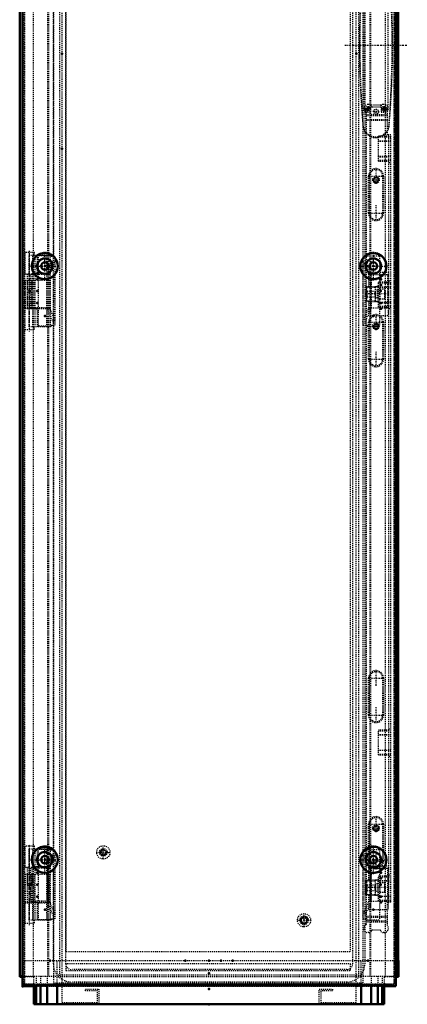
# Model space of a CAD drawing. Header units: millimetres. Extents: x -4 to 3283, y -42 to 4073.
# Tile 5 of 10: x 2875 to 3283, y 929 to 1965. Entities that reach past the tile are written whole.
import ezdxf

# ---------------------------------------------------------------- set-up
doc = ezdxf.new("R2010")
doc.units = ezdxf.units.MM
doc.linetypes.add('Center', pattern=[1.5, 0.45, -0.5, 0.05, -0.5])
doc.linetypes.add('Dashed', pattern=[2, 1, -1])
for name, color, linetype, lineweight in [('2d ConnectionPoints', 7, 'Continuous', 50), ('AM_0', 7, 'Continuous', 50), ('AM_5', 3, 'Continuous', 25), ('AM_7', 7, 'Center', 25), ('AM_9', 6, 'Dashed', 25)]:
    doc.layers.add(name, color=color, linetype=linetype, lineweight=lineweight)

# ---------------------------------------------------------------- blocks, each defined once
blk = doc.blocks.new('75_LSSD2000_0__Espagnolette_Bottom_0_in_MCS20048R5_0__1300')
at = {"layer": 'AM_7'}
for p, q in [((3250.3, 1792.4), (3250.3, 1809)), ((3241.9, 1800.7), (3258.6, 1800.7)), ((3250.3, 1753.4), (3250.3, 1770)), ((3241.9, 1761.7), (3258.6, 1761.7)), ((3250.3, 1638.6), (3250.3, 1655.2)), ((3241.9, 1646.9), (3258.6, 1646.9)), ((3241.9, 1607.9), (3258.6, 1607.9)), ((3250.3, 1599.6), (3250.3, 1616.2)), ((3250.3, 1263.8), (3250.3, 1280.4)), ((3241.9, 1272.1), (3258.6, 1272.1)), ((3250.3, 1224.8), (3250.3, 1241.4)), ((3241.9, 1233.1), (3258.6, 1233.1)), ((3250.3, 1110), (3250.3, 1126.6)), ((3241.9, 1118.3), (3258.6, 1118.3)), ((3241.9, 1079.3), (3258.6, 1079.3)), ((3250.3, 1071), (3250.3, 1087.6))]:
    blk.add_line(p, q, dxfattribs=at)
at = {"layer": 'AM_9'}
for p, q in [((3239.8, 1867.6), (3239.8, 1012.7)), ((3242.8, 1876.1), (3241.8, 1876.1)), ((3254.8, 1873.1), (3245.8, 1873.1)), ((3258.8, 1876.1), (3257.8, 1876.1)), ((3262.3, 1844.1), (3262.3, 1868.8)), ((3262.3, 1865.1), (3239.8, 1865.1)), ((3262.3, 1864.3), (3239.8, 1864.3)), ((3262.3, 1860.1), (3239.8, 1860.1)), ((3262.3, 1859.2), (3239.8, 1859.2)), ((3263.8, 1842.7), (3252.8, 1842.7)), ((3252.8, 1816.5), (3252.8, 1842.7)), ((3252.8, 1842), (3265.8, 1842)), ((3252.8, 1837.8), (3263.8, 1837.8)), ((3252.8, 1837.6), (3265.8, 1837.6)), ((3265.8, 1844.1), (3262.3, 1844.1)), ((3263.8, 1036.1), (3263.8, 1844.1)), ((3265.8, 1036.1), (3265.8, 1844.1)), ((3252.8, 1821.6), (3265.8, 1821.6)), ((3252.8, 1821.1), (3263.8, 1821.1)), ((3252.8, 1817.3), (3265.8, 1817.3)), ((3252.8, 1816.5), (3263.8, 1816.5)), ((3263.8, 1815.1), (3265.8, 1815.1)), ((3242.3, 1761.7), (3242.3, 1800.7)), ((3243.3, 1800.7), (3242.3, 1800.7)), ((3243.3, 1761.7), (3243.3, 1800.7)), ((3257.2, 1800.7), (3257.2, 1761.7)), ((3257.2, 1800.7), (3258.2, 1800.7)), ((3258.2, 1800.7), (3258.2, 1761.7)), ((3243.3, 1761.7), (3242.3, 1761.7)), ((3257.2, 1761.7), (3258.2, 1761.7)), ((3263.8, 1690.4), (3265.8, 1690.4)), ((3263.8, 1689), (3252.8, 1689)), ((3252.8, 1662.8), (3252.8, 1689)), ((3252.8, 1688.3), (3265.8, 1688.3)), ((3252.8, 1684.1), (3263.8, 1684.1)), ((3252.8, 1683.9), (3265.8, 1683.9)), ((3252.8, 1667.9), (3265.8, 1667.9)), ((3252.8, 1667.4), (3263.8, 1667.4)), ((3252.8, 1663.6), (3265.8, 1663.6)), ((3252.8, 1662.8), (3263.8, 1662.8)), ((3263.8, 1661.4), (3265.8, 1661.4)), ((3242.3, 1607.9), (3242.3, 1646.9)), ((3243.3, 1646.9), (3242.3, 1646.9)), ((3243.3, 1607.9), (3243.3, 1646.9)), ((3257.2, 1646.9), (3258.2, 1646.9)), ((3257.2, 1646.9), (3257.2, 1607.9)), ((3258.2, 1646.9), (3258.2, 1607.9)), ((3243.3, 1607.9), (3242.3, 1607.9)), ((3257.2, 1607.9), (3258.2, 1607.9)), ((3242.3, 1233.1), (3242.3, 1272.1)), ((3243.3, 1272.1), (3242.3, 1272.1)), ((3243.3, 1233.1), (3243.3, 1272.1)), ((3257.2, 1272.1), (3257.2, 1233.1)), ((3257.2, 1272.1), (3258.2, 1272.1)), ((3258.2, 1272.1), (3258.2, 1233.1)), ((3243.3, 1233.1), (3242.3, 1233.1)), ((3257.2, 1233.1), (3258.2, 1233.1)), ((3263.8, 1217.4), (3252.8, 1217.4)), ((3252.8, 1191.3), (3252.8, 1217.4)), ((3252.8, 1216.7), (3265.8, 1216.7)), ((3263.8, 1218.8), (3265.8, 1218.8)), ((3252.8, 1212.8), (3263.8, 1212.8)), ((3252.8, 1212.3), (3265.8, 1212.3)), ((3252.8, 1196.3), (3265.8, 1196.3)), ((3252.8, 1196.1), (3263.8, 1196.1)), ((3252.8, 1192), (3265.8, 1192)), ((3252.8, 1191.3), (3263.8, 1191.3)), ((3263.8, 1189.8), (3265.8, 1189.8)), ((3242.3, 1079.3), (3242.3, 1118.3)), ((3243.3, 1118.3), (3242.3, 1118.3)), ((3243.3, 1079.3), (3243.3, 1118.3)), ((3257.2, 1118.3), (3257.2, 1079.3)), ((3257.2, 1118.3), (3258.2, 1118.3)), ((3258.2, 1118.3), (3258.2, 1079.3)), ((3243.3, 1079.3), (3242.3, 1079.3)), ((3257.2, 1079.3), (3258.2, 1079.3)), ((3252.8, 1037.6), (3252.8, 1063.7)), ((3263.8, 1063.7), (3252.8, 1063.7)), ((3252.8, 1063), (3265.8, 1063)), ((3252.8, 1059.1), (3263.8, 1059.1)), ((3252.8, 1058.6), (3265.8, 1058.6)), ((3263.8, 1065.1), (3265.8, 1065.1)), ((3252.8, 1042.6), (3265.8, 1042.6)), ((3252.8, 1042.4), (3263.8, 1042.4)), ((3252.8, 1038.3), (3265.8, 1038.3)), ((3252.8, 1037.6), (3263.8, 1037.6)), ((3262.3, 1011.5), (3262.3, 1036.1)), ((3265.8, 1036.1), (3262.3, 1036.1)), ((3262.3, 1021), (3239.8, 1021)), ((3262.3, 1020.2), (3239.8, 1020.2)), ((3262.3, 1016), (3239.8, 1016)), ((3262.3, 1015.1), (3239.8, 1015.1)), ((3245.8, 1007.1), (3254.8, 1007.1)), ((3242.8, 1004.1), (3241.8, 1004.1)), ((3258.8, 1004.1), (3257.8, 1004.1))]:
    blk.add_line(p, q, dxfattribs=at)
for centre, radius, start, end in [((3241.8, 1871.6), 4.5, 90, 243.6122), ((3242.8, 1873.1), 3, 0, 90), ((3257.8, 1873.1), 3, 90, 180), ((3258.8, 1871.6), 4.5, 321.0576, 90), ((3250.3, 1800.7), 7.91, 0, 180), ((3250.3, 1800.7), 6.91, 0, 180), ((3250.3, 1761.7), 7.91, 180, 0), ((3250.3, 1761.7), 6.91, 180, 0), ((3250.3, 1646.9), 7.91, 0, 180), ((3250.3, 1646.9), 6.91, 0, 180), ((3250.3, 1607.9), 7.91, 180, 360), ((3250.3, 1607.9), 6.91, 180, 360), ((3250.3, 1272.1), 7.91, 0, 180), ((3250.3, 1272.1), 6.91, 0, 180), ((3250.3, 1233.1), 7.91, 180, 360), ((3250.3, 1233.1), 6.91, 180, 360), ((3250.3, 1118.3), 7.91, 360, 180), ((3250.3, 1118.3), 6.91, 360, 180), ((3250.3, 1079.3), 7.91, 180, 360), ((3250.3, 1079.3), 6.91, 180, 360), ((3241.8, 1008.6), 4.5, 116.3878, 270), ((3242.8, 1007.1), 3, 270, 360), ((3257.8, 1007.1), 3, 180, 270), ((3258.8, 1008.6), 4.5, 270, 38.9424)]:
    blk.add_arc(centre, radius, start, end, dxfattribs=at)
blk = doc.blocks.new('77_LSSDXXXX_0__Lock_0_in_MCS20048R5_0__1300')
at = {"layer": 'AM_7'}
for p, q in [((3239.1, 2005.6), (3244.4, 2005.6)), ((3241.8, 2003), (3241.8, 2008.2)), ((3256.1, 2005.6), (3261.4, 2005.6)), ((3258.8, 2003), (3258.8, 2008.2)), ((3217.3, 1938.6), (3283.3, 1938.6)), ((3239.1, 1871.6), (3244.4, 1871.6)), ((3241.8, 1869), (3241.8, 1874.2)), ((3256.1, 1871.6), (3261.4, 1871.6)), ((3258.8, 1869), (3258.8, 1874.2))]:
    blk.add_line(p, q, dxfattribs=at)
at = {"layer": 'AM_9'}
for p, q in [((3236.5, 2018.1), (3237, 2024.5)), ((3237, 2024.5), (3236.6, 2024.6)), ((3263.5, 2024.5), (3264, 2024.6)), ((3237, 1852.7), (3236.5, 1859.3)), ((3237, 1852.7), (3236.6, 1852.7)), ((3263.5, 1852.7), (3264, 1852.7))]:
    blk.add_line(p, q, dxfattribs=at)
for points in [[(3237, 2024.5), (3237.5, 2026.3), (3238.1, 2028), (3240.2, 2031.1), (3241.8, 2032.5), (3243.5, 2033.7), (3245.6, 2034.7), (3247.9, 2035.3), (3250.1, 2035.5), (3252.3, 2035.4), (3254.3, 2034.9), (3256.3, 2034.1), (3258.1, 2033), (3259.7, 2031.7), (3261.2, 2030), (3262.4, 2027.9), (3263.1, 2026.3), (3263.5, 2024.5)], [(3263.5, 2024.5), (3264.9, 2005.2), (3265.9, 1985.7), (3266.5, 1969.2), (3266.9, 1952.6), (3267, 1936), (3266.8, 1919.4), (3266.3, 1902.8), (3265.6, 1886.1), (3264.7, 1869.4), (3263.5, 1852.7)], [(3236.5, 1859.3), (3235.7, 1872.1), (3234.6, 1891.6), (3234, 1908.1), (3233.7, 1924.6), (3233.6, 1941.2), (3233.7, 1957.8), (3234.2, 1974.4), (3234.9, 1991.1), (3235.8, 2007.9), (3236.5, 2018.1)], [(3263.5, 1852.7), (3263.1, 1851), (3262.4, 1849.2), (3260.3, 1846.2), (3258.7, 1844.7), (3257, 1843.5), (3254.9, 1842.5), (3252.6, 1841.9), (3250.5, 1841.7), (3248.2, 1841.9), (3246.2, 1842.3), (3244.2, 1843.1), (3242.4, 1844.2), (3240.8, 1845.6), (3239.3, 1847.3), (3238.1, 1849.3), (3237.5, 1851), (3237, 1852.7)]]:
    blk.add_lwpolyline(points, dxfattribs=at)
for centre, radius in [((3241.8, 2005.6), 2.5), ((3241.8, 2005.6), 2), ((3258.8, 2005.6), 2.5), ((3258.8, 2005.6), 2), ((3241.8, 1871.6), 2.5), ((3241.8, 1871.6), 2), ((3258.8, 1871.6), 2.5), ((3258.8, 1871.6), 2)]:
    blk.add_circle(centre, radius, dxfattribs=at)
for centre, radius, start, end in [((3250.3, 2022.2), 13.9, 9.7143, 170.2857), ((4206.8, 1938.6), 974, 174.9377, 185.0623), ((2293.8, 1938.6), 974, 354.9377, 5.0623), ((3250.3, 1855), 13.9, 189.7143, 350.2857)]:
    blk.add_arc(centre, radius, start, end, dxfattribs=at)
blk = doc.blocks.new('78_DN2004R5_0__Plain_door_0_in_MCS20048R5_0__1300')
at = {"layer": 'AM_0'}
for p, q in [((3271.1, 957.6), (3271.1, 947.6)), ((2878.1, 948.6), (2878.1, 947.6)), ((2878.1, 947.6), (2890, 947.6)), ((3259, 947.6), (3271.1, 947.6))]:
    blk.add_line(p, q, dxfattribs=at)
at = {"layer": 'AM_5'}
for centre, radius in [((3250.3, 1796.6), 2.39), ((3250.3, 1642.6), 2.39), ((3250.3, 1114.1), 2.39), ((2963.1, 1088.6), 3.23)]:
    blk.add_arc(centre, radius, 75, 15, dxfattribs=at)
at = {"layer": 'AM_7'}
for p, q in [((3247.5, 1868.6), (3253, 1868.6)), ((3250.3, 1865.9), (3250.3, 1871.4)), ((3246.6, 1796.6), (3253.9, 1796.6)), ((3246.6, 1642.6), (3253.9, 1642.6)), ((3246.6, 1114.1), (3253.9, 1114.1)), ((2955.7, 1088.6), (2970.4, 1088.6)), ((2963.1, 1081.3), (2963.1, 1096))]:
    blk.add_line(p, q, dxfattribs=at)
at = {"layer": 'AM_9'}
for p, q in [((2878.1, 2929.6), (2878.1, 948.6)), ((2880.1, 2927.6), (2880.1, 949.6)), ((3236.6, 951.1), (3236.6, 2926.1)), ((3269.1, 2927.6), (3269.1, 949.6)), ((3271.1, 2910.1), (3271.1, 957.6)), ((2923.6, 2893.1), (2923.6, 984.1)), ((3223.6, 984.1), (3223.6, 2893.1)), ((2910.6, 2219.5), (2910.6, 1717.2)), ((3237.5, 2003.9), (3237.5, 1873.4)), ((3263, 1873.4), (3263, 2003.9)), ((3237.5, 1873.4), (3239.5, 1867.9)), ((3239.5, 1867.9), (3244.8, 1867.9)), ((3244.8, 1867.9), (3244.8, 1875.6)), ((3244.8, 1875.6), (3255.8, 1875.6)), ((3255.8, 1875.6), (3255.8, 1867.9)), ((3255.8, 1867.9), (3261, 1867.9)), ((3261, 1867.9), (3263, 1873.4)), ((2880.9, 1691.1), (2880.9, 1661.1)), ((2880.9, 1691.1), (2906, 1691.1)), ((2882.9, 1691.1), (2882.9, 1661.1)), ((2886.9, 1691.1), (2886.9, 1661.1)), ((2888, 1691.1), (2888, 1661.1)), ((2888, 1691.1), (2888, 1661.1)), ((2890, 1691.1), (2890, 1661.1)), ((2906, 1691.1), (2906, 1661.1)), ((2910.6, 1694.5), (2910.6, 1092.2)), ((2880.9, 1661.1), (2890.2, 1661.1)), ((2891.6, 1661.1), (2895.5, 1661.1)), ((2910.6, 1069.5), (2910.6, 951.1)), ((2880.9, 1065.6), (2880.9, 1035.6)), ((2880.9, 1065.6), (2906, 1065.6)), ((2882.9, 1065.6), (2882.9, 1035.6)), ((2886.9, 1065.6), (2886.9, 1035.6)), ((2888, 1065.6), (2888, 1035.6)), ((2888, 1065.6), (2888, 1035.6)), ((2890, 1065.6), (2890, 1035.6)), ((2906, 1065.6), (2906, 1035.6)), ((2880.9, 1035.6), (2906, 1035.6)), ((2923.6, 984.1), (3223.6, 984.1)), ((2923.6, 971.1), (2923.6, 964.1)), ((3223.6, 971.1), (2923.6, 971.1)), ((3223.6, 964.1), (3223.6, 971.1)), ((2923.6, 964.1), (3223.6, 964.1)), ((3269.1, 949.6), (2880.1, 949.6)), ((2890, 947.6), (3259, 947.6)), ((2910.6, 951.1), (3236.6, 951.1))]:
    blk.add_line(p, q, dxfattribs=at)
for centre, radius in [((3250.3, 1868.6), 2.6), ((3250.3, 1796.6), 3.5), ((3250.3, 1796.6), 3), ((3250.3, 1796.6), 2.39), ((3250.3, 1642.6), 3.5), ((3250.3, 1642.6), 3), ((3250.3, 1642.6), 2.39), ((3250.3, 1114.1), 3.5), ((3250.3, 1114.1), 3), ((3250.3, 1114.1), 2.39), ((2963.1, 1088.6), 7), ((2963.1, 1088.6), 4), ((2963.1, 1088.6), 3.05), ((2963.1, 1088.6), 2.35)]:
    blk.add_circle(centre, radius, dxfattribs=at)
blk = doc.blocks.new('79_DNMK01_0__Hinge_1_0_in_MCS20048R5_0__1300')
at = {"layer": 'AM_7'}
blk.add_line((2885.5, 1012.1), (2885.5, 1097.1), dxfattribs=at)
at = {"layer": 'AM_9'}
for p, q in [((2890.5, 1095.1), (2880.5, 1095.1)), ((2880.5, 1095.1), (2880.5, 1072.6)), ((2885, 1017.1), (2885, 1092.1)), ((2907.6, 1092.1), (2885, 1092.1)), ((2885.5, 1072.6), (2885.5, 1092.1)), ((2888.7, 1072.6), (2888.7, 1092.1)), ((2890.5, 1092.1), (2890.5, 1095.1)), ((2891.4, 1017.1), (2891.4, 1092.1)), ((2893.8, 1073.4), (2893.8, 1092.1)), ((2903.6, 1017.1), (2903.6, 1092.1)), ((2907.6, 1017.1), (2907.6, 1092.1)), ((2890.2, 1072.6), (2880.5, 1072.6)), ((2883, 1072.6), (2883, 1055.6)), ((2888, 1055.6), (2888, 1072.6)), ((2890.2, 1072.6), (2890.2, 1073.1)), ((2891.6, 1073.1), (2890.2, 1073.1)), ((2907.6, 1073.1), (2895.5, 1073.1)), ((2903.6, 1072.1), (2907.6, 1072.1)), ((2888, 1055.6), (2883, 1055.6)), ((2883, 1053.6), (2883, 1036.6)), ((2883, 1053.6), (2888, 1053.6)), ((2888, 1036.6), (2888, 1053.6)), ((2903.6, 1037.1), (2907.6, 1037.1)), ((2880.5, 1036.6), (2880.5, 1014.1)), ((2880.5, 1036.6), (2890.2, 1036.6)), ((2885.5, 1017.1), (2885.5, 1036.6)), ((2888.7, 1017.1), (2888.7, 1036.6)), ((2890.2, 1036.1), (2890.2, 1036.6)), ((2890.2, 1036.1), (2891.6, 1036.1)), ((2893.8, 1017.1), (2893.8, 1035.8)), ((2895.5, 1036.1), (2907.6, 1036.1)), ((2907.6, 1017.1), (2885, 1017.1)), ((2890.5, 1014.1), (2890.5, 1017.1)), ((2880.5, 1014.1), (2890.5, 1014.1))]:
    blk.add_line(p, q, dxfattribs=at)
for points in [[(2893.8, 1073.4), (2893.3, 1073.4), (2892.7, 1073.4), (2892.2, 1073.3), (2891.7, 1073.1), (2891.6, 1073.1)], [(2891.6, 1036.1), (2892.2, 1036), (2892.7, 1035.9), (2893.2, 1035.8), (2893.8, 1035.8), (2893.8, 1035.8)]]:
    blk.add_lwpolyline(points, dxfattribs=at)
for centre, start, end in [((2893.5, 1067.1), 72.2472, 87.3844), ((2893.5, 1042.1), 272.6156, 287.7528)]:
    blk.add_arc(centre, 6.3, start, end, dxfattribs=at)
blk = doc.blocks.new('80_DNMK01_0__Hinge_2_0_in_MCS20048R5_0__1300')
at = {"layer": 'AM_7'}
blk.add_line((2885.5, 1637.1), (2885.5, 1722.1), dxfattribs=at)
at = {"layer": 'AM_9'}
for p, q in [((2890.5, 1720.1), (2880.5, 1720.1)), ((2880.5, 1720.1), (2880.5, 1697.6)), ((2907.6, 1717.1), (2885, 1717.1)), ((2885, 1642.1), (2885, 1717.1)), ((2885.5, 1697.6), (2885.5, 1717.1)), ((2888.7, 1697.6), (2888.7, 1717.1)), ((2890.5, 1717.1), (2890.5, 1720.1)), ((2891.4, 1642.1), (2891.4, 1717.1)), ((2893.8, 1698.4), (2893.8, 1717.1)), ((2903.6, 1642.1), (2903.6, 1717.1)), ((2907.6, 1642.1), (2907.6, 1717.1)), ((2890.2, 1697.6), (2880.5, 1697.6)), ((2883, 1697.6), (2883, 1680.6)), ((2888, 1680.6), (2888, 1697.6)), ((2890.2, 1697.6), (2890.2, 1698.1)), ((2891.6, 1698.1), (2890.2, 1698.1)), ((2907.6, 1698.1), (2895.5, 1698.1)), ((2903.6, 1697.1), (2907.6, 1697.1)), ((2888, 1680.6), (2883, 1680.6)), ((2883, 1678.6), (2883, 1661.6)), ((2883, 1678.6), (2888, 1678.6)), ((2888, 1661.6), (2888, 1678.6)), ((2880.5, 1661.6), (2880.5, 1639.1)), ((2880.5, 1661.6), (2890.2, 1661.6)), ((2885.5, 1642.1), (2885.5, 1661.6)), ((2888.7, 1642.1), (2888.7, 1661.6)), ((2890.2, 1661.1), (2890.2, 1661.6)), ((2890.2, 1661.1), (2891.6, 1661.1)), ((2893.8, 1642.1), (2893.8, 1660.8)), ((2895.5, 1661.1), (2907.6, 1661.1)), ((2903.6, 1662.1), (2907.6, 1662.1)), ((2880.5, 1639.1), (2890.5, 1639.1)), ((2907.6, 1642.1), (2885, 1642.1)), ((2890.5, 1639.1), (2890.5, 1642.1))]:
    blk.add_line(p, q, dxfattribs=at)
for points in [[(2893.8, 1698.4), (2893.3, 1698.4), (2892.7, 1698.4), (2892.2, 1698.3), (2891.7, 1698.1), (2891.6, 1698.1)], [(2891.6, 1661.1), (2892.2, 1661), (2892.7, 1660.9), (2893.2, 1660.8), (2893.8, 1660.8), (2893.8, 1660.8)]]:
    blk.add_lwpolyline(points, dxfattribs=at)
for centre, start, end in [((2893.5, 1692.1), 72.2472, 87.3844), ((2893.5, 1667.1), 272.6156, 287.7528)]:
    blk.add_arc(centre, 6.3, start, end, dxfattribs=at)
blk = doc.blocks.new('83_DNMK01_0__Rod_catches_1_0_in_MCS20048R5_0__1300')
at = {"layer": 'AM_7'}
blk.add_line((3261, 1051.6), (3239, 1051.6), dxfattribs=at)
at = {"layer": 'AM_9'}
for p, q in [((3242.7, 1074.6), (3263, 1074.6)), ((3242.7, 1059.6), (3242.7, 1074.6)), ((3245, 1028.6), (3245, 1074.6)), ((3263, 1074.6), (3263, 1028.6)), ((3239.3, 1059.2), (3242.7, 1059.6)), ((3240.4, 1059.2), (3239.3, 1059.2)), ((3239.3, 1044.1), (3239.3, 1059.2)), ((3240.4, 1044.1), (3240.4, 1059.2)), ((3240.5, 1058.8), (3240.4, 1059.2)), ((3240.5, 1058.8), (3249.6, 1058.8)), ((3240.6, 1054.6), (3240.5, 1058.8)), ((3242.7, 1059.6), (3252.5, 1059.6)), ((3249.6, 1058.8), (3249.5, 1054.6)), ((3252.5, 1059.6), (3249.6, 1059.2)), ((3249.6, 1044), (3249.6, 1059.2)), ((3249.6, 1059.2), (3249.6, 1058.8)), ((3252.5, 1043.6), (3252.5, 1059.6)), ((3240.5, 1054.1), (3240, 1054.1)), ((3240, 1049.1), (3240, 1054.1)), ((3240, 1049.1), (3240.5, 1049.1)), ((3240.5, 1049.1), (3240.5, 1054.1)), ((3240.5, 1053.6), (3240.5, 1053.6)), ((3240.5, 1049.6), (3240.5, 1049.6)), ((3240.5, 1044.4), (3240.6, 1048.6)), ((3240.6, 1048.6), (3240.6, 1054.6)), ((3240.6, 1054.6), (3249.5, 1054.6)), ((3240.6, 1048.6), (3249.5, 1048.6)), ((3249.5, 1048.6), (3249.5, 1054.6)), ((3249.5, 1048.6), (3249.6, 1044.4)), ((3249.7, 1054.1), (3249.6, 1054.1)), ((3249.6, 1049.1), (3249.7, 1049.1)), ((3251.7, 1055.6), (3249.7, 1055.6)), ((3249.7, 1047.6), (3249.7, 1055.6)), ((3249.7, 1047.6), (3251.7, 1047.6)), ((3254.7, 1056.6), (3251.7, 1055.6)), ((3251.7, 1047.6), (3251.7, 1055.6)), ((3251.7, 1047.6), (3254.7, 1046.6)), ((3259.7, 1056.6), (3254.7, 1056.6)), ((3254.7, 1046.6), (3254.7, 1056.6)), ((3259.7, 1046.6), (3259.7, 1056.6)), ((3260, 1055.3), (3259.7, 1055.3)), ((3259.7, 1047.9), (3260, 1047.9)), ((3260, 1047.9), (3260, 1055.3)), ((3239.3, 1044.1), (3240.4, 1044.1)), ((3242.7, 1043.6), (3239.3, 1044.1)), ((3240.4, 1044.1), (3240.5, 1044.4)), ((3240.5, 1044.4), (3249.6, 1044.4)), ((3242.7, 1043.6), (3252.5, 1043.6)), ((3242.7, 1028.6), (3242.7, 1043.6)), ((3249.6, 1044.4), (3249.6, 1044)), ((3249.6, 1044), (3252.5, 1043.6)), ((3254.7, 1046.6), (3259.7, 1046.6)), ((3242.7, 1028.6), (3263, 1028.6))]:
    blk.add_line(p, q, dxfattribs=at)
for points in [[(3240.5, 1053.8), (3240.5, 1053.7), (3240.5, 1053.6), (3240.5, 1053.4), (3240.5, 1053.2), (3240.5, 1053.1), (3240.5, 1052.9), (3240.5, 1052.7), (3240.5, 1052.5), (3240.5, 1052.3), (3240.5, 1052.1), (3240.5, 1051.9), (3240.5, 1051.6), (3240.5, 1051.4), (3240.5, 1051.2), (3240.5, 1051), (3240.5, 1050.8), (3240.5, 1050.6), (3240.5, 1050.4), (3240.5, 1050.2), (3240.5, 1050), (3240.5, 1049.9), (3240.5, 1049.7), (3240.5, 1049.6), (3240.5, 1049.5), (3240.5, 1049.4)], [(3240.5, 1049.6), (3240.5, 1049.6), (3240.5, 1049.7), (3240.5, 1049.7), (3240.5, 1049.7), (3240.5, 1049.8), (3240.5, 1049.9), (3240.5, 1050), (3240.5, 1050.1), (3240.5, 1050.2), (3240.5, 1050.3), (3240.5, 1050.5), (3240.5, 1050.6), (3240.5, 1050.8), (3240.5, 1050.9), (3240.5, 1051.1), (3240.5, 1051.3), (3240.5, 1051.4), (3240.5, 1051.6), (3240.5, 1051.8), (3240.5, 1052), (3240.5, 1052.1), (3240.5, 1052.3), (3240.5, 1052.5), (3240.5, 1052.6), (3240.5, 1052.8), (3240.5, 1052.9), (3240.5, 1053), (3240.5, 1053.2), (3240.5, 1053.3), (3240.5, 1053.4), (3240.5, 1053.4), (3240.5, 1053.5), (3240.5, 1053.6), (3240.5, 1053.6), (3240.5, 1053.6), (3240.5, 1053.6)], [(3240.5, 1053.6), (3240.5, 1053.6), (3240.5, 1053.6), (3240.5, 1053.6), (3240.5, 1053.5), (3240.5, 1053.4), (3240.5, 1053.4), (3240.5, 1053.3), (3240.5, 1053.2)], [(3240.5, 1050), (3240.5, 1049.9), (3240.5, 1049.9), (3240.5, 1049.8), (3240.5, 1049.7), (3240.5, 1049.7), (3240.5, 1049.6), (3240.5, 1049.6), (3240.5, 1049.6)], [(3249.6, 1054.1), (3249.6, 1054.1), (3249.6, 1054.1), (3249.6, 1054), (3249.5, 1054), (3249.5, 1053.9), (3249.5, 1053.8), (3249.5, 1053.7), (3249.5, 1053.5), (3249.5, 1053.4), (3249.5, 1053.2), (3249.5, 1053.1), (3249.5, 1052.9), (3249.5, 1052.7), (3249.5, 1052.5), (3249.5, 1052.3), (3249.5, 1052.1), (3249.5, 1051.8), (3249.5, 1051.6)], [(3249.5, 1051.6), (3249.5, 1051.4), (3249.5, 1051.2), (3249.5, 1051), (3249.5, 1050.8), (3249.5, 1050.6), (3249.5, 1050.4), (3249.5, 1050.2), (3249.5, 1050), (3249.5, 1049.9), (3249.5, 1049.7), (3249.5, 1049.6), (3249.5, 1049.5), (3249.5, 1049.4), (3249.5, 1049.3), (3249.6, 1049.2), (3249.6, 1049.2), (3249.6, 1049.1), (3249.6, 1049.1)], [(3249.6, 1049.1), (3249.6, 1049.1), (3249.6, 1049.2), (3249.6, 1049.2), (3249.6, 1049.3), (3249.6, 1049.4), (3249.6, 1049.5), (3249.6, 1049.6), (3249.6, 1049.7), (3249.6, 1049.9), (3249.6, 1050), (3249.6, 1050.2), (3249.6, 1050.4), (3249.6, 1050.6), (3249.6, 1050.8), (3249.6, 1051), (3249.6, 1051.2), (3249.6, 1051.4), (3249.6, 1051.6), (3249.6, 1051.8), (3249.6, 1052.1), (3249.6, 1052.3), (3249.6, 1052.5), (3249.6, 1052.7), (3249.6, 1052.9), (3249.6, 1053.1), (3249.6, 1053.2), (3249.6, 1053.4), (3249.6, 1053.5), (3249.6, 1053.7), (3249.6, 1053.8), (3249.6, 1053.9), (3249.6, 1054), (3249.6, 1054), (3249.6, 1054.1), (3249.6, 1054.1), (3249.6, 1054.1)]]:
    blk.add_lwpolyline(points, dxfattribs=at)
blk = doc.blocks.new('84_DNMK01_0__Rod_catches_2_0_in_MCS20048R5_0__1300')
at = {"layer": 'AM_7'}
blk.add_line((3261, 1676.6), (3239, 1676.6), dxfattribs=at)
at = {"layer": 'AM_9'}
for p, q in [((3242.7, 1699.6), (3263, 1699.6)), ((3242.7, 1684.6), (3242.7, 1699.6)), ((3245, 1653.6), (3245, 1699.6)), ((3263, 1699.6), (3263, 1653.6)), ((3239.3, 1684.2), (3242.7, 1684.6)), ((3240.4, 1684.2), (3239.3, 1684.2)), ((3239.3, 1669.1), (3239.3, 1684.2)), ((3240.5, 1683.8), (3240.4, 1684.2)), ((3240.4, 1669.1), (3240.4, 1684.2)), ((3240.5, 1683.8), (3249.6, 1683.8)), ((3240.6, 1679.6), (3240.5, 1683.8)), ((3240.6, 1673.6), (3240.6, 1679.6)), ((3240.6, 1679.6), (3249.5, 1679.6)), ((3242.7, 1684.6), (3252.5, 1684.6)), ((3249.6, 1683.8), (3249.5, 1679.6)), ((3249.5, 1673.6), (3249.5, 1679.6)), ((3252.5, 1684.6), (3249.6, 1684.2)), ((3249.6, 1684.2), (3249.6, 1683.8)), ((3249.6, 1669), (3249.6, 1684.2)), ((3251.7, 1680.6), (3249.7, 1680.6)), ((3249.7, 1672.6), (3249.7, 1680.6)), ((3254.7, 1681.6), (3251.7, 1680.6)), ((3251.7, 1672.6), (3251.7, 1680.6)), ((3252.5, 1668.6), (3252.5, 1684.6)), ((3259.7, 1681.6), (3254.7, 1681.6)), ((3254.7, 1671.6), (3254.7, 1681.6)), ((3259.7, 1671.6), (3259.7, 1681.6)), ((3260, 1680.3), (3259.7, 1680.3)), ((3260, 1672.9), (3260, 1680.3)), ((3240.5, 1679.1), (3240, 1679.1)), ((3240, 1674.1), (3240, 1679.1)), ((3240, 1674.1), (3240.5, 1674.1)), ((3240.4, 1669.1), (3240.5, 1669.4)), ((3240.5, 1674.1), (3240.5, 1679.1)), ((3240.5, 1678.6), (3240.5, 1678.6)), ((3240.5, 1674.6), (3240.5, 1674.6)), ((3240.5, 1669.4), (3240.6, 1673.6)), ((3240.5, 1669.4), (3249.6, 1669.4)), ((3240.6, 1673.6), (3249.5, 1673.6)), ((3249.5, 1673.6), (3249.6, 1669.4)), ((3249.7, 1679.1), (3249.6, 1679.1)), ((3249.6, 1674.1), (3249.7, 1674.1)), ((3249.6, 1669.4), (3249.6, 1669)), ((3249.7, 1672.6), (3251.7, 1672.6)), ((3251.7, 1672.6), (3254.7, 1671.6)), ((3254.7, 1671.6), (3259.7, 1671.6)), ((3259.7, 1672.9), (3260, 1672.9)), ((3239.3, 1669.1), (3240.4, 1669.1)), ((3242.7, 1668.6), (3239.3, 1669.1)), ((3242.7, 1668.6), (3252.5, 1668.6)), ((3242.7, 1653.6), (3242.7, 1668.6)), ((3249.6, 1669), (3252.5, 1668.6)), ((3263, 1653.6), (3242.7, 1653.6))]:
    blk.add_line(p, q, dxfattribs=at)
for points in [[(3240.5, 1678.8), (3240.5, 1678.7), (3240.5, 1678.6), (3240.5, 1678.4), (3240.5, 1678.2), (3240.5, 1678.1), (3240.5, 1677.9), (3240.5, 1677.7), (3240.5, 1677.5), (3240.5, 1677.3), (3240.5, 1677.1), (3240.5, 1676.9), (3240.5, 1676.6), (3240.5, 1676.4), (3240.5, 1676.2), (3240.5, 1676), (3240.5, 1675.8), (3240.5, 1675.6), (3240.5, 1675.4), (3240.5, 1675.2), (3240.5, 1675), (3240.5, 1674.9), (3240.5, 1674.7), (3240.5, 1674.6), (3240.5, 1674.5), (3240.5, 1674.4)], [(3240.5, 1674.6), (3240.5, 1674.6), (3240.5, 1674.7), (3240.5, 1674.7), (3240.5, 1674.7), (3240.5, 1674.8), (3240.5, 1674.9), (3240.5, 1675), (3240.5, 1675.1), (3240.5, 1675.2), (3240.5, 1675.3), (3240.5, 1675.5), (3240.5, 1675.6), (3240.5, 1675.8), (3240.5, 1675.9), (3240.5, 1676.1), (3240.5, 1676.3), (3240.5, 1676.4), (3240.5, 1676.6), (3240.5, 1676.8), (3240.5, 1677), (3240.5, 1677.1), (3240.5, 1677.3), (3240.5, 1677.5), (3240.5, 1677.6), (3240.5, 1677.8), (3240.5, 1677.9), (3240.5, 1678), (3240.5, 1678.2), (3240.5, 1678.3), (3240.5, 1678.4), (3240.5, 1678.4), (3240.5, 1678.5), (3240.5, 1678.6), (3240.5, 1678.6), (3240.5, 1678.6), (3240.5, 1678.6)], [(3240.5, 1678.6), (3240.5, 1678.6), (3240.5, 1678.6), (3240.5, 1678.6), (3240.5, 1678.5), (3240.5, 1678.4), (3240.5, 1678.4), (3240.5, 1678.3), (3240.5, 1678.2)], [(3240.5, 1675), (3240.5, 1674.9), (3240.5, 1674.9), (3240.5, 1674.8), (3240.5, 1674.7), (3240.5, 1674.7), (3240.5, 1674.6), (3240.5, 1674.6), (3240.5, 1674.6)], [(3249.6, 1679.1), (3249.6, 1679.1), (3249.6, 1679.1), (3249.6, 1679), (3249.5, 1679), (3249.5, 1678.9), (3249.5, 1678.8), (3249.5, 1678.7), (3249.5, 1678.5), (3249.5, 1678.4), (3249.5, 1678.2), (3249.5, 1678.1), (3249.5, 1677.9), (3249.5, 1677.7), (3249.5, 1677.5), (3249.5, 1677.3), (3249.5, 1677.1), (3249.5, 1676.8), (3249.5, 1676.6)], [(3249.5, 1676.6), (3249.5, 1676.4), (3249.5, 1676.2), (3249.5, 1676), (3249.5, 1675.8), (3249.5, 1675.6), (3249.5, 1675.4), (3249.5, 1675.2), (3249.5, 1675), (3249.5, 1674.9), (3249.5, 1674.7), (3249.5, 1674.6), (3249.5, 1674.5), (3249.5, 1674.4), (3249.5, 1674.3), (3249.6, 1674.2), (3249.6, 1674.2), (3249.6, 1674.1), (3249.6, 1674.1)], [(3249.6, 1674.1), (3249.6, 1674.1), (3249.6, 1674.2), (3249.6, 1674.2), (3249.6, 1674.3), (3249.6, 1674.4), (3249.6, 1674.5), (3249.6, 1674.6), (3249.6, 1674.7), (3249.6, 1674.9), (3249.6, 1675), (3249.6, 1675.2), (3249.6, 1675.4), (3249.6, 1675.6), (3249.6, 1675.8), (3249.6, 1676), (3249.6, 1676.2), (3249.6, 1676.4), (3249.6, 1676.6), (3249.6, 1676.8), (3249.6, 1677.1), (3249.6, 1677.3), (3249.6, 1677.5), (3249.6, 1677.7), (3249.6, 1677.9), (3249.6, 1678.1), (3249.6, 1678.2), (3249.6, 1678.4), (3249.6, 1678.5), (3249.6, 1678.7), (3249.6, 1678.8), (3249.6, 1678.9), (3249.6, 1679), (3249.6, 1679), (3249.6, 1679.1), (3249.6, 1679.1), (3249.6, 1679.1)]]:
    blk.add_lwpolyline(points, dxfattribs=at)
blk = doc.blocks.new('87_CRP2004R5_0__Rear_Panel_0_in_MCS20048R5_0__1300')
at = {"layer": 'AM_0'}
for p, q in [((2878, 2930.6), (2878, 948.6)), ((3271, 2930.6), (3271, 948.6)), ((2878, 948.6), (3271, 948.6))]:
    blk.add_line(p, q, dxfattribs=at)
for centre, radius in [((2901.5, 1705.9), 13.7), ((2901.5, 1705.9), 8.03), ((3247.5, 1705.9), 13.7), ((3247.5, 1705.9), 8.03), ((2901.5, 1705.9), 4), ((3247.5, 1705.9), 4), ((2901.5, 1080.9), 13.7), ((2901.5, 1080.9), 8.03), ((3247.5, 1080.9), 13.7), ((3247.5, 1080.9), 8.03), ((2901.5, 1080.9), 4), ((3247.5, 1080.9), 4)]:
    blk.add_circle(centre, radius, dxfattribs=at)
at = {"layer": 'AM_5'}
blk.add_arc((3174.5, 1017.1), 3.23, 75, 15, dxfattribs=at)
at = {"layer": 'AM_7'}
for p, q in [((2901.5, 1690.8), (2901.5, 1720.9)), ((3247.5, 1690.8), (3247.5, 1720.9)), ((2886.4, 1705.9), (2916.6, 1705.9)), ((3232.4, 1705.9), (3262.6, 1705.9)), ((2901.5, 1065.8), (2901.5, 1095.9)), ((3247.5, 1065.8), (3247.5, 1095.9)), ((2886.4, 1080.9), (2916.6, 1080.9)), ((3232.4, 1080.9), (3262.6, 1080.9)), ((3167.2, 1017.1), (3181.9, 1017.1)), ((3174.5, 1009.7), (3174.5, 1024.4))]:
    blk.add_line(p, q, dxfattribs=at)
at = {"layer": 'AM_9'}
for p, q in [((2879.5, 2929.1), (2879.5, 950.1)), ((3269.5, 2929.1), (3269.5, 950.1)), ((2910.5, 971.1), (2910.5, 2888.1)), ((2923.5, 971.1), (2923.5, 2888.1)), ((3225.5, 2888.1), (3225.5, 971.1)), ((3238.5, 2888.1), (3238.5, 971.1)), ((3219.5, 965.1), (2929.5, 965.1)), ((2879.5, 950.1), (3269.5, 950.1)), ((3219.5, 952.1), (2929.5, 952.1))]:
    blk.add_line(p, q, dxfattribs=at)
for centre, radius in [((2901.5, 1705.9), 8.65), ((3247.5, 1705.9), 8.65), ((2901.5, 1080.9), 8.65), ((3247.5, 1080.9), 8.65), ((3174.5, 1017.1), 7), ((3174.5, 1017.1), 4.5), ((3174.5, 1017.1), 4), ((3174.5, 1017.1), 3.5), ((3174.5, 1017.1), 2.75)]:
    blk.add_circle(centre, radius, dxfattribs=at)
for centre, radius, start, end in [((2901.5, 1705.9), 14.3, 51.1578, 308.8422), ((3247.5, 1705.9), 14.3, 231.1578, 128.8422), ((2901.5, 1080.9), 14.3, 51.1578, 308.8422), ((3247.5, 1080.9), 14.3, 231.1578, 128.8422), ((2929.5, 971.1), 19, 180, 270), ((2929.5, 971.1), 6, 180, 270), ((3219.5, 971.1), 6, 270, 360), ((3219.5, 971.1), 19, 270, 0)]:
    blk.add_arc(centre, radius, start, end, dxfattribs=at)
blk = doc.blocks.new('88_CRPK040RPMK1T_0_in_MCS20048R5_0__1300')
at = {"layer": 'AM_9'}
for p, q in [((2908.5, 1091.6), (2894.9, 1091.6)), ((2894.9, 1017.6), (2894.9, 1091.6)), ((2908.5, 1090.6), (2908.5, 1091.6)), ((2912.5, 1090.6), (2908.5, 1090.6)), ((2912.5, 1018.6), (2912.5, 1090.6)), ((2903.8, 1072.1), (2910.5, 1087.6)), ((2912.5, 1086.8), (2906.2, 1072.1)), ((2886.5, 1037.1), (2886.5, 1072.1)), ((2906.2, 1072.1), (2886.5, 1072.1)), ((2903.8, 1037.1), (2903.8, 1072.1)), ((2904.9, 1037.1), (2904.9, 1072.1)), ((2906.2, 1037.1), (2886.5, 1037.1)), ((2910.5, 1021.6), (2903.8, 1037.1)), ((2906.2, 1037.1), (2912.5, 1022.4)), ((2908.5, 1017.6), (2894.9, 1017.6)), ((2908.5, 1017.6), (2908.5, 1018.6)), ((2908.5, 1018.6), (2912.5, 1018.6))]:
    blk.add_line(p, q, dxfattribs=at)
blk = doc.blocks.new('89_CRPK040RPMK2T_0_in_MCS20048R5_0__1300')
at = {"layer": 'AM_9'}
for p, q in [((3240.5, 1090.6), (3236.5, 1090.6)), ((3236.5, 1090.6), (3236.5, 1018.6)), ((3240.5, 1091.6), (3254.1, 1091.6)), ((3240.5, 1091.6), (3240.5, 1090.6)), ((3254.1, 1091.6), (3254.1, 1017.6)), ((3242.9, 1072.1), (3236.5, 1086.8)), ((3238.5, 1087.6), (3245.2, 1072.1)), ((3242.9, 1072.1), (3262.5, 1072.1)), ((3244.1, 1072.1), (3244.1, 1037.1)), ((3245.2, 1072.1), (3245.2, 1037.1)), ((3262.5, 1072.1), (3262.5, 1037.1)), ((3236.5, 1022.4), (3242.9, 1037.1)), ((3245.2, 1037.1), (3238.5, 1021.6)), ((3242.9, 1037.1), (3262.5, 1037.1)), ((3236.5, 1018.6), (3240.5, 1018.6)), ((3240.5, 1018.6), (3240.5, 1017.6)), ((3240.5, 1017.6), (3254.1, 1017.6))]:
    blk.add_line(p, q, dxfattribs=at)
blk = doc.blocks.new('92_CRPK040RPMK5F_0_in_MCS20048R5_0__1300')
at = {"layer": 'AM_9'}
for p, q in [((2894.9, 1642.6), (2894.9, 1716.6)), ((2908.5, 1716.6), (2894.9, 1716.6)), ((2903.8, 1697.1), (2910.5, 1712.6)), ((2912.5, 1711.8), (2906.2, 1697.1)), ((2908.5, 1715.6), (2908.5, 1716.6)), ((2912.5, 1715.6), (2908.5, 1715.6)), ((2912.5, 1643.6), (2912.5, 1715.6)), ((2886.5, 1662.1), (2886.5, 1697.1)), ((2906.2, 1697.1), (2886.5, 1697.1)), ((2903.8, 1662.1), (2903.8, 1697.1)), ((2904.9, 1662.1), (2904.9, 1697.1)), ((2906.2, 1662.1), (2886.5, 1662.1)), ((2910.5, 1646.6), (2903.8, 1662.1)), ((2906.2, 1662.1), (2912.5, 1647.4)), ((2908.5, 1642.6), (2894.9, 1642.6)), ((2908.5, 1642.6), (2908.5, 1643.6)), ((2908.5, 1643.6), (2912.5, 1643.6))]:
    blk.add_line(p, q, dxfattribs=at)
blk = doc.blocks.new('95_CRPK040RPMK8F_0_in_MCS20048R5_0__1300')
at = {"layer": 'AM_9'}
for p, q in [((3240.5, 1715.6), (3236.5, 1715.6)), ((3236.5, 1715.6), (3236.5, 1643.6)), ((3242.9, 1697.1), (3236.5, 1711.8)), ((3238.5, 1712.6), (3245.2, 1697.1)), ((3240.5, 1716.6), (3254.1, 1716.6)), ((3240.5, 1716.6), (3240.5, 1715.6)), ((3254.1, 1716.6), (3254.1, 1642.6)), ((3242.9, 1697.1), (3262.5, 1697.1)), ((3244.1, 1697.1), (3244.1, 1662.1)), ((3245.2, 1697.1), (3245.2, 1662.1)), ((3262.5, 1697.1), (3262.5, 1662.1)), ((3236.5, 1647.4), (3242.9, 1662.1)), ((3245.2, 1662.1), (3238.5, 1646.6)), ((3242.9, 1662.1), (3262.5, 1662.1)), ((3236.5, 1643.6), (3240.5, 1643.6)), ((3240.5, 1643.6), (3240.5, 1642.6)), ((3240.5, 1642.6), (3254.1, 1642.6))]:
    blk.add_line(p, q, dxfattribs=at)
blk = doc.blocks.new('96_MCS20048R5_Frame_0_in_MCS20048R5_0__1300')
at = {"layer": 'AM_0'}
for p, q in [((2875.3, 2901.1), (2875.3, 958.1)), ((3273.7, 2901.1), (3273.7, 958.1)), ((2875, 974.6), (2875.3, 974.6)), ((2875, 957.6), (2875, 974.6)), ((3273.7, 974.6), (3274, 974.6)), ((3274, 974.6), (3274, 957.6)), ((2878, 957.6), (2875, 957.6)), ((2875.3, 958.1), (2878, 958.1)), ((3271, 958.1), (3273.7, 958.1)), ((3274, 957.6), (3271, 957.6)), ((2890, 928.6), (2890, 948.6)), ((2892.4, 948.6), (2892.4, 928.6)), ((2897, 948.6), (2897, 928.6)), ((2904, 948.6), (2904, 928.6)), ((2914.5, 928.6), (2914.5, 948.6)), ((3234.5, 928.6), (3234.5, 948.6)), ((3245.1, 948.6), (3245.1, 928.6)), ((3252.1, 948.6), (3252.1, 928.6)), ((3256.7, 948.6), (3256.7, 928.6)), ((3259, 948.6), (3259, 928.6)), ((2890, 928.6), (3259, 928.6))]:
    blk.add_line(p, q, dxfattribs=at)
at = {"layer": 'AM_9'}
for p, q in [((2919.5, 2930.6), (2919.5, 930.4)), ((3229.5, 930.4), (3229.5, 2930.6)), ((2889.3, 2901.1), (2889.3, 958.1)), ((2904.4, 2901.1), (2904.4, 958.1)), ((2905.3, 2901.1), (2905.3, 958.1)), ((2917, 2901.6), (2917, 957.6)), ((3232, 2901.6), (3232, 957.6)), ((3243.7, 2901.1), (3243.7, 958.1)), ((3244.6, 2901.1), (3244.6, 958.1)), ((3259.8, 2901.1), (3259.8, 958.1)), ((2875.3, 974.6), (3273.7, 974.6)), ((2914.5, 948.6), (2914.5, 974.6)), ((3234.5, 948.6), (3234.5, 974.6)), ((2878, 958.1), (2914.5, 958.1)), ((2890, 957.6), (2878, 957.6)), ((2890, 948.6), (2890, 957.6)), ((2892.4, 958.1), (2892.4, 948.6)), ((2897, 958.1), (2897, 948.6)), ((2904, 958.1), (2904, 948.6)), ((3234.5, 959.4), (2914.5, 959.4)), ((3234.5, 957.6), (2914.5, 957.6)), ((3234.5, 958.1), (3271, 958.1)), ((3245.1, 958.1), (3245.1, 948.6)), ((3252.1, 958.1), (3252.1, 948.6)), ((3256.7, 958.1), (3256.7, 948.6)), ((3259, 957.6), (3259, 948.6)), ((3271, 957.6), (3259, 957.6)), ((2914.5, 950.1), (3234.5, 950.1)), ((2944.5, 942.9), (2944.5, 944.6)), ((2944.5, 944.6), (2958.5, 944.6)), ((2958.5, 944.6), (2958.5, 928.6)), ((3190.5, 944.6), (3204.5, 944.6)), ((3190.5, 928.6), (3190.5, 944.6)), ((3204.5, 944.6), (3204.5, 942.9)), ((2956.8, 942.9), (2944.5, 942.9)), ((2956.8, 930.4), (2956.8, 942.9)), ((3204.5, 942.9), (3192.3, 942.9)), ((3192.3, 942.9), (3192.3, 930.4)), ((2919.5, 930.4), (2956.8, 930.4)), ((3192.3, 930.4), (3229.5, 930.4))]:
    blk.add_line(p, q, dxfattribs=at)

msp = doc.modelspace()

# ---------------------------------------------------------------- linework, layer by layer
at = {"layer": '2d ConnectionPoints'}
for p in [(2919.516, 1929.624), (3229.516, 1929.624), (3241.759, 1871.624), (3258.759, 1871.624), (3258.759, 1871.624), (2919.516, 1829.624), (2901.516, 1705.874), (3247.516, 1705.874), (2893.546, 1692.124), (2893.546, 1692.124), (2893.716, 1692.124), (3255.316, 1692.124), (3255.486, 1692.124), (3255.486, 1692.124), (3255.486, 1692.124), (2885.459, 1679.624), (2893.546, 1679.624), (2893.716, 1679.624), (2893.716, 1679.624), (3255.316, 1679.624), (3255.316, 1679.624), (3255.486, 1686.124), (2893.546, 1667.124), (2893.716, 1667.124), (2893.716, 1667.124), (3255.316, 1667.124), (3255.316, 1667.124), (3255.486, 1667.124), (3255.486, 1661.124), (2901.516, 1653.374), (3247.516, 1653.374), (2901.516, 1080.874), (2901.516, 1080.874), (3247.516, 1080.874), (2893.546, 1067.124), (2893.546, 1067.124), (2893.716, 1067.124), (3255.316, 1067.124), (3255.486, 1067.124), (3255.486, 1067.124), (3255.486, 1067.124), (3255.486, 1061.124), (2885.459, 1054.624), (2885.459, 1050.624), (2893.546, 1054.624), (2893.716, 1054.624), (2893.716, 1054.624), (3255.316, 1054.624), (3255.316, 1054.624), (2893.546, 1042.124), (2893.716, 1042.124), (2893.716, 1042.124), (3255.316, 1042.124), (3255.316, 1042.124), (3255.486, 1042.124), (2901.516, 1028.374), (3247.516, 1028.374), (3255.486, 1036.124), (2907.016, 974.624), (3049.316, 974.624), (3074.516, 974.624), (3087.186, 974.624), (3099.316, 974.624), (3242.016, 974.624), (3074.516, 961.124), (2878.059, 947.624), (3074.516, 944.624), (3074.516, 944.624), (3074.516, 944.624), (3074.516, 944.624), (3074.516, 928.624), (3074.516, 928.624)]:
    msp.add_point(p, dxfattribs=at)

# ---------------------------------------------------------------- block references
for name in ['96_MCS20048R5_Frame_0_in_MCS20048R5_0__1300', '87_CRP2004R5_0__Rear_Panel_0_in_MCS20048R5_0__1300', '78_DN2004R5_0__Plain_door_0_in_MCS20048R5_0__1300', '77_LSSDXXXX_0__Lock_0_in_MCS20048R5_0__1300', '75_LSSD2000_0__Espagnolette_Bottom_0_in_MCS20048R5_0__1300', '80_DNMK01_0__Hinge_2_0_in_MCS20048R5_0__1300', '92_CRPK040RPMK5F_0_in_MCS20048R5_0__1300', '95_CRPK040RPMK8F_0_in_MCS20048R5_0__1300', '84_DNMK01_0__Rod_catches_2_0_in_MCS20048R5_0__1300', '79_DNMK01_0__Hinge_1_0_in_MCS20048R5_0__1300', '88_CRPK040RPMK1T_0_in_MCS20048R5_0__1300', '89_CRPK040RPMK2T_0_in_MCS20048R5_0__1300', '83_DNMK01_0__Rod_catches_1_0_in_MCS20048R5_0__1300']:
    msp.add_blockref(name, (0, 0))

doc.saveas('drawing.dxf')
